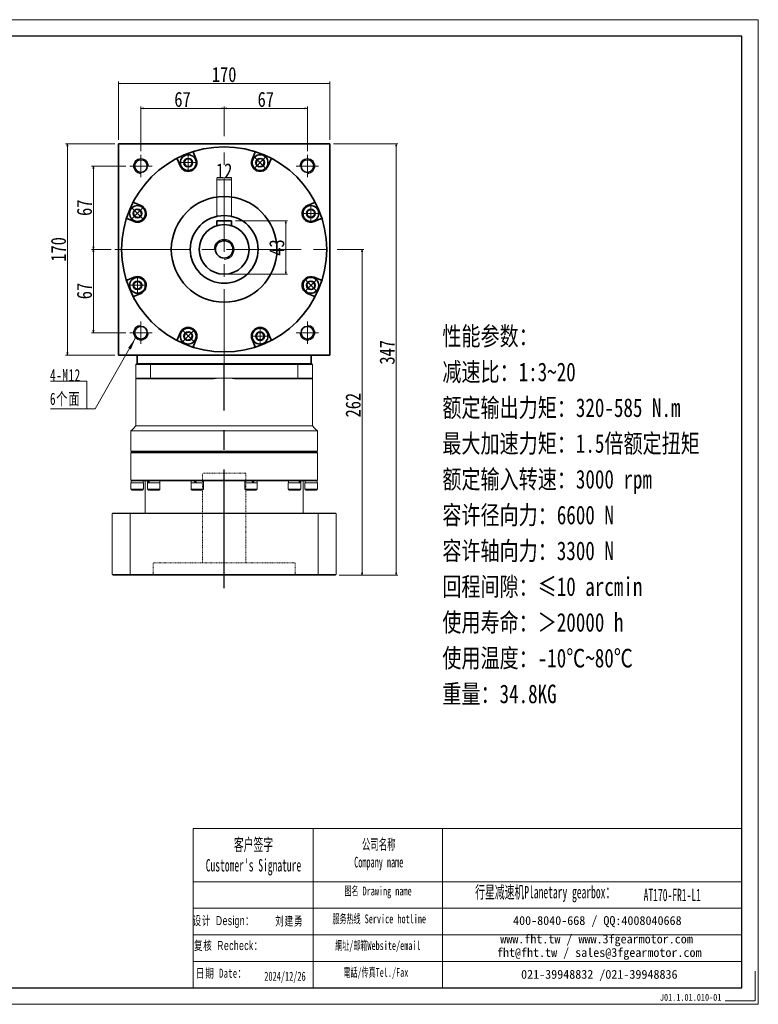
# Model space of a CAD drawing. Header units: millimetres. Extents: x 5240 to 6366, y 161 to 953.
# Tile 3 of 3: x 5772 to 6366, y 161 to 953. Entities that reach past the tile are written whole.
import ezdxf

# ---------------------------------------------------------------- set-up
doc = ezdxf.new("R2010")
doc.units = ezdxf.units.MM
doc.header["$LTSCALE"] = 5
doc.set_wipeout_variables(frame=1)
doc.header["$PDSIZE"] = -1
for name, pattern in [('CENTER2', [28.575, 19.05, -3.175, 3.175, -3.175]), ('DASHED', [0.2, 0.1, -0.1]), ('点画线', [18, 12, -2, 2, -2])]:
    doc.linetypes.add(name, pattern=pattern)
doc.layers.get('0').update_dxf_attribs({"lineweight": 18})
doc.layers.add('3中心线层', color=1, linetype='CENTER2')
doc.layers.add('6文字层', color=3, linetype='Continuous')
for name, color, linetype, lineweight in [('4虚线层', 6, 'DASHED', 18), ('7标注层', 4, 'Continuous', 18), ('EB0', 7, 'Continuous', 35), ('SLD-0', 7, 'Continuous', 18), ('中心线层', 1, '点画线', 18), ('图框_外框线', 7, 'Continuous', 18), ('尺寸线层', 3, 'Continuous', 18), ('粗实线层', 7, 'Continuous', 35)]:
    doc.layers.add(name, color=color, linetype=linetype, lineweight=lineweight)
doc.styles.add('SLDTEXTSTYLE4', font='SimSun.ttf', dxfattribs={"width": 0.566667})
doc.styles.get("Standard").update_dxf_attribs({"font": 'SimSun.ttf'})
doc.styles.add('宋体', font='SimSun.ttf', dxfattribs={"width": 0.8})
doc.styles.add('标准', font='SimSun.ttf', dxfattribs={"width": 0.667})
doc.styles.add('样式 1', font='SimSun.ttf', dxfattribs={"width": 0.8})
doc.dimstyles.new('A水平标注$0', dxfattribs={"dimtxt": 3.5, "dimasz": 2, "dimexe": 1.5, "dimexo": 3, "dimgap": 1.1, "dimtad": 1, "dimtoh": 1, "dimdec": 4, "dimdsep": 46, "dimtxsty": '宋体', "dimblk": 'OPEN', "dimcen": 3, "dimclrd": 3, "dimclre": 3, "dimclrt": 6, "dimadec": 0, "dimazin": 0, "dimtm": 1e-09, "dimtfac": 1, "dimtdec": 4, "dimtix": 1, "dimtmove": 0, "dimatfit": 3, "dimldrblk": 'OPEN', "dimfxl": 0, "dimlwd": 13, "dimlwe": 13, "dimarcsym": 0})

# ---------------------------------------------------------------- blocks, each defined once
blk = doc.blocks.new('_Open')
at = {"color": 0, "linetype": 'ByBlock', "lineweight": -2}
for p, q in [((-1, 0.17), (0, 0)), ((-1, -0.17), (0, 0)), ((0, 0), (-1, 0))]:
    blk.add_line(p, q, dxfattribs=at)
blk = doc.blocks.new('*X23')
at = {"layer": 'Defpoints', "color": 0, "transparency": 16777216}
for p in [(6021.08, 901.98), (5851.08, 853.55), (6021.08, 853.55)]:
    blk.add_point(p, dxfattribs=at)
at = {"layer": '尺寸线层', "color": 3, "lineweight": 13, "transparency": 16777216}
for p, q in [((5851.08, 856.55), (5851.08, 903.48)), ((6021.08, 856.55), (6021.08, 903.48)), ((5853.08, 901.98), (6019.08, 901.98))]:
    blk.add_line(p, q, dxfattribs=at)
at = {"layer": '尺寸线层', "color": 3, "lineweight": 13, "transparency": 16777216, "xscale": 2, "yscale": 2, "zscale": 2, "rotation": 180}
blk.add_blockref('_Open', (5851.08, 901.98), dxfattribs=at)
at = {"layer": '尺寸线层', "color": 3, "lineweight": 13, "transparency": 16777216, "xscale": 2, "yscale": 2, "zscale": 2}
blk.add_blockref('_Open', (6021.08, 901.98), dxfattribs=at)
at = {"layer": '尺寸线层', "color": 6, "transparency": 16777216, "insert": (5936.08, 909.13), "char_height": 12.1, "attachment_point": 5, "style": '宋体'}
blk.add_mtext('170', dxfattribs=at)
blk = doc.blocks.new('*X24')
at = {"layer": 'Defpoints', "color": 0, "transparency": 16777216}
for p in [(5936.08, 881.99), (5936.08, 856.55), (5869.08, 844.55)]:
    blk.add_point(p, dxfattribs=at)
at = {"layer": '尺寸线层', "color": 3, "lineweight": 13, "transparency": 16777216}
for p, q in [((5869.08, 847.55), (5869.08, 883.49)), ((5871.08, 881.99), (5934.08, 881.99)), ((5936.08, 859.55), (5936.08, 883.49))]:
    blk.add_line(p, q, dxfattribs=at)
at = {"layer": '尺寸线层', "color": 3, "lineweight": 13, "transparency": 16777216, "xscale": 2, "yscale": 2, "zscale": 2, "rotation": 180}
blk.add_blockref('_Open', (5869.08, 881.99), dxfattribs=at)
at = {"layer": '尺寸线层', "color": 3, "lineweight": 13, "transparency": 16777216, "xscale": 2, "yscale": 2, "zscale": 2}
blk.add_blockref('_Open', (5936.08, 881.99), dxfattribs=at)
at = {"layer": '尺寸线层', "color": 6, "transparency": 16777216, "insert": (5902.58, 889.14), "char_height": 12.1, "attachment_point": 5, "style": '宋体'}
blk.add_mtext('67', dxfattribs=at)
blk = doc.blocks.new('*X25')
at = {"layer": 'Defpoints', "color": 0, "transparency": 16777216}
for p in [(6003.08, 881.99), (5936.08, 856.55), (6003.08, 844.55)]:
    blk.add_point(p, dxfattribs=at)
at = {"layer": '尺寸线层', "color": 3, "lineweight": 13, "transparency": 16777216}
for p, q in [((5936.08, 859.55), (5936.08, 883.49)), ((5938.08, 881.99), (6001.08, 881.99)), ((6003.08, 847.55), (6003.08, 883.49))]:
    blk.add_line(p, q, dxfattribs=at)
at = {"layer": '尺寸线层', "color": 3, "lineweight": 13, "transparency": 16777216, "xscale": 2, "yscale": 2, "zscale": 2, "rotation": 180}
blk.add_blockref('_Open', (5936.08, 881.99), dxfattribs=at)
at = {"layer": '尺寸线层', "color": 3, "lineweight": 13, "transparency": 16777216, "xscale": 2, "yscale": 2, "zscale": 2}
blk.add_blockref('_Open', (6003.08, 881.99), dxfattribs=at)
at = {"layer": '尺寸线层', "color": 6, "transparency": 16777216, "insert": (5969.58, 889.14), "char_height": 12.1, "attachment_point": 5, "style": '宋体'}
blk.add_mtext('67', dxfattribs=at)
blk = doc.blocks.new('*X26')
at = {"layer": 'Defpoints', "color": 0, "transparency": 16777216}
for p in [(5860.08, 835.55), (5830.84, 768.55), (5848.08, 768.55)]:
    blk.add_point(p, dxfattribs=at)
at = {"layer": '尺寸线层', "color": 3, "lineweight": 13, "transparency": 16777216}
for p, q in [((5857.08, 835.55), (5829.34, 835.55)), ((5830.84, 833.55), (5830.84, 770.55)), ((5845.08, 768.55), (5829.34, 768.55))]:
    blk.add_line(p, q, dxfattribs=at)
at = {"layer": '尺寸线层', "color": 3, "lineweight": 13, "transparency": 16777216, "xscale": 2, "yscale": 2, "zscale": 2}
for p, rotation in [((5830.84, 835.55), 90), ((5830.84, 768.55), 270)]:
    blk.add_blockref('_Open', p, dxfattribs=dict(at, rotation=rotation))
at = {"layer": '尺寸线层', "color": 6, "transparency": 16777216, "insert": (5823.69, 802.05), "char_height": 12.1, "attachment_point": 5, "rotation": 90, "style": '宋体'}
blk.add_mtext('67', dxfattribs=at)
blk = doc.blocks.new('*X27')
at = {"layer": 'Defpoints', "color": 0, "transparency": 16777216}
for p in [(5848.08, 768.55), (5830.84, 701.55), (5860.08, 701.55)]:
    blk.add_point(p, dxfattribs=at)
at = {"layer": '尺寸线层', "color": 3, "lineweight": 13, "transparency": 16777216}
for p, q in [((5845.08, 768.55), (5829.34, 768.55)), ((5830.84, 766.55), (5830.84, 703.55)), ((5857.08, 701.55), (5829.34, 701.55))]:
    blk.add_line(p, q, dxfattribs=at)
at = {"layer": '尺寸线层', "color": 3, "lineweight": 13, "transparency": 16777216, "xscale": 2, "yscale": 2, "zscale": 2}
for p, rotation in [((5830.84, 768.55), 90), ((5830.84, 701.55), 270)]:
    blk.add_blockref('_Open', p, dxfattribs=dict(at, rotation=rotation))
at = {"layer": '尺寸线层', "color": 6, "transparency": 16777216, "insert": (5823.69, 735.05), "char_height": 12.1, "attachment_point": 5, "rotation": 90, "style": '宋体'}
blk.add_mtext('67', dxfattribs=at)
blk = doc.blocks.new('*X28')
at = {"layer": 'Defpoints', "color": 0, "transparency": 16777216}
for p in [(5851.08, 853.55), (5809.97, 683.55), (5851.08, 683.55)]:
    blk.add_point(p, dxfattribs=at)
at = {"layer": '尺寸线层', "color": 3, "lineweight": 13, "transparency": 16777216}
for p, q in [((5848.08, 853.55), (5808.47, 853.55)), ((5809.97, 851.55), (5809.97, 685.55)), ((5848.08, 683.55), (5808.47, 683.55))]:
    blk.add_line(p, q, dxfattribs=at)
at = {"layer": '尺寸线层', "color": 3, "lineweight": 13, "transparency": 16777216, "xscale": 2, "yscale": 2, "zscale": 2}
for p, rotation in [((5809.97, 853.55), 90), ((5809.97, 683.55), 270)]:
    blk.add_blockref('_Open', p, dxfattribs=dict(at, rotation=rotation))
at = {"layer": '尺寸线层', "color": 6, "transparency": 16777216, "insert": (5802.82, 768.55), "char_height": 12.1, "attachment_point": 5, "rotation": 90, "style": '宋体'}
blk.add_mtext('170', dxfattribs=at)
blk = doc.blocks.new('*X29')
at = {"layer": 'Defpoints', "color": 0, "transparency": 16777216}
for p in [(5942.08, 791.55), (5936.08, 748.55), (5985.64, 748.55)]:
    blk.add_point(p, dxfattribs=at)
at = {"layer": '尺寸线层', "color": 3, "lineweight": 13, "transparency": 16777216}
for p, q in [((5945.08, 791.55), (5987.14, 791.55)), ((5985.64, 789.55), (5985.64, 750.55)), ((5939.08, 748.55), (5987.14, 748.55))]:
    blk.add_line(p, q, dxfattribs=at)
at = {"layer": '尺寸线层', "color": 3, "lineweight": 13, "transparency": 16777216, "xscale": 2, "yscale": 2, "zscale": 2}
for p, rotation in [((5985.64, 791.55), 90), ((5985.64, 748.55), 270)]:
    blk.add_blockref('_Open', p, dxfattribs=dict(at, rotation=rotation))
at = {"layer": '尺寸线层', "color": 6, "transparency": 16777216, "insert": (5978.49, 770.05), "char_height": 12.1, "attachment_point": 5, "rotation": 90, "style": '宋体'}
blk.add_mtext('43', dxfattribs=at)
blk = doc.blocks.new('*X30')
at = {"layer": 'Defpoints', "color": 0, "transparency": 16777216}
for p in [(5930.08, 824.54), (5930.08, 791.55), (5942.08, 791.55)]:
    blk.add_point(p, dxfattribs=at)
at = {"layer": '尺寸线层', "color": 3, "lineweight": 13, "transparency": 16777216}
for p, q in [((5930.08, 794.55), (5930.08, 826.04)), ((5940.08, 824.54), (5932.08, 824.54)), ((5942.08, 794.55), (5942.08, 826.04))]:
    blk.add_line(p, q, dxfattribs=at)
at = {"layer": '尺寸线层', "color": 3, "lineweight": 13, "transparency": 16777216, "xscale": 2, "yscale": 2, "zscale": 2, "rotation": 180}
blk.add_blockref('_Open', (5930.08, 824.54), dxfattribs=at)
at = {"layer": '尺寸线层', "color": 3, "lineweight": 13, "transparency": 16777216, "xscale": 2, "yscale": 2, "zscale": 2}
blk.add_blockref('_Open', (5942.08, 824.54), dxfattribs=at)
at = {"layer": '尺寸线层', "color": 6, "transparency": 16777216, "insert": (5936.08, 831.69), "char_height": 12.1, "attachment_point": 5, "style": '宋体'}
blk.add_mtext('12', dxfattribs=at)
blk = doc.blocks.new('*X31')
at = {"layer": '中心线层', "linetype": '点画线', "lineweight": 18}
for p, q in [((-7.37, 0), (7.37, 0)), ((0, -7.37), (0, 7.37))]:
    blk.add_line(p, q, dxfattribs=at)
at = {"layer": '粗实线层'}
for p, q in [((-3.46, 0), (-1.73, 3)), ((-3.46, 0), (-1.73, -3)), ((-1.73, 3), (1.73, 3)), ((3.46, 0), (1.73, 3)), ((3.46, 0), (1.73, 3)), ((3.46, 0), (1.73, -3)), ((-1.73, -3), (1.73, -3))]:
    blk.add_line(p, q, dxfattribs=at)
blk.add_circle((0, 0), 3.46, dxfattribs=at)
for start, end in [(0, 180), (180, 360)]:
    blk.add_arc((0, 0), 6.37, start, end, dxfattribs=at)
blk = doc.blocks.new('*X32')
at = {"layer": '尺寸线层', "linetype": 'Continuous'}
blk.add_hatch(color=0, dxfattribs=at).paths.add_polyline_path([(39.19, 56.94), (35.35, 47.73), (33.2, 48.96)], flags=0)
at = {"layer": '尺寸线层', "color": 0, "linetype": 'Continuous'}
blk.add_line((39.19, 56.94), (6.6, 0), dxfattribs=at)
at = {"layer": '尺寸线层', "color": 0}
for p, q in [((0, 22.12), (-29.39, 22.12)), ((0, 0), (0, 22.12)), ((0, 0), (-29.39, 0)), ((6.6, 0), (0, 0))]:
    blk.add_line(p, q, dxfattribs=at)
at = {"layer": '尺寸线层', "color": 0, "insert": (-4.95, 1.98), "char_height": 9.9, "width": 48.8791, "attachment_point": 9, "line_spacing_factor": 1.15057, "style": '标准'}
blk.add_mtext('\\T1.1;4-M12\\P6个面', dxfattribs=at)
blk = doc.blocks.new('*X33')
at = {"layer": 'Defpoints', "color": 0, "transparency": 16777216}
for p in [(6021.08, 853.55), (6074.42, 853.55), (6025.58, 506.55)]:
    blk.add_point(p, dxfattribs=at)
at = {"layer": '尺寸线层', "color": 3, "lineweight": 13, "transparency": 16777216}
for p, q in [((6024.08, 853.55), (6075.92, 853.55)), ((6074.42, 508.55), (6074.42, 851.55)), ((6028.58, 506.55), (6075.92, 506.55))]:
    blk.add_line(p, q, dxfattribs=at)
at = {"layer": '尺寸线层', "color": 3, "lineweight": 13, "transparency": 16777216, "xscale": 2, "yscale": 2, "zscale": 2}
for p, rotation in [((6074.42, 853.55), 90), ((6074.42, 506.55), 270)]:
    blk.add_blockref('_Open', p, dxfattribs=dict(at, rotation=rotation))
at = {"layer": '尺寸线层', "color": 6, "transparency": 16777216, "insert": (6067.27, 685.8), "char_height": 12.1, "attachment_point": 5, "rotation": 90, "style": '宋体'}
blk.add_mtext('347', dxfattribs=at)
blk = doc.blocks.new('*X34')
at = {"layer": 'Defpoints', "color": 0, "transparency": 16777216}
for p in [(6024.08, 768.55), (6025.58, 506.55), (6047.05, 506.55)]:
    blk.add_point(p, dxfattribs=at)
at = {"layer": '尺寸线层', "color": 3, "lineweight": 13, "transparency": 16777216}
for p, q in [((6027.08, 768.55), (6048.55, 768.55)), ((6047.05, 766.55), (6047.05, 508.55)), ((6028.58, 506.55), (6048.55, 506.55))]:
    blk.add_line(p, q, dxfattribs=at)
at = {"layer": '尺寸线层', "color": 3, "lineweight": 13, "transparency": 16777216, "xscale": 2, "yscale": 2, "zscale": 2}
for p, rotation in [((6047.05, 768.55), 90), ((6047.05, 506.55), 270)]:
    blk.add_blockref('_Open', p, dxfattribs=dict(at, rotation=rotation))
at = {"layer": '尺寸线层', "color": 6, "transparency": 16777216, "insert": (6039.9, 643.3), "char_height": 12.1, "attachment_point": 5, "rotation": 90, "style": '宋体'}
blk.add_mtext('262', dxfattribs=at)

msp = doc.modelspace()

# ---------------------------------------------------------------- linework, layer by layer
at = {"color": 7, "linetype": 'Continuous', "lineweight": 15}
for p, q in [((5876.79158, 676.05459), (5865.08112, 676.05459)), ((5865.08112, 665.0546), (5865.08112, 676.05459)), ((5865.58112, 676.5546), (5876.97317, 676.5546)), ((5876.79158, 676.05459), (5876.79158, 665.0546)), ((5995.37067, 676.05459), (5876.79158, 676.05459)), ((5876.97317, 676.5546), (5995.18907, 676.5546)), ((5995.18907, 676.5546), (6006.58112, 676.5546)), ((6007.08112, 676.05459), (5995.37067, 676.05459)), ((5995.37067, 665.0546), (5995.37067, 676.05459)), ((6007.08112, 676.05459), (6007.08112, 665.0546)), ((5865.08112, 665.0546), (5876.79158, 665.0546)), ((5876.97317, 664.55459), (5865.58112, 664.55459)), ((5876.79158, 665.0546), (5936.08112, 665.0546)), ((5927.66982, 664.55459), (5876.97317, 664.55459)), ((5936.08112, 665.0546), (5995.37067, 665.0546)), ((5995.18907, 664.55459), (5944.49242, 664.55459)), ((6006.58112, 664.55459), (5995.18907, 664.55459)), ((5995.37067, 665.0546), (6007.08112, 665.0546)), ((5865.08112, 626.55459), (5936.08112, 626.55459)), ((5936.08112, 626.55459), (6007.08112, 626.55459)), ((5861.08112, 622.5546), (5936.08112, 622.5546)), ((5936.08112, 622.5546), (6011.08113, 622.5546)), ((5861.08112, 606.35461), (5936.08112, 606.35461)), ((6011.08113, 605.0546), (5861.08112, 605.0546)), ((5861.58112, 605.55459), (6010.58112, 605.55459)), ((5936.08112, 606.35461), (6011.08113, 606.35461)), ((5861.08112, 583.05458), (5936.08112, 583.05458)), ((5861.08112, 580.95459), (5871.08112, 580.95459)), ((5861.58112, 582.55459), (5861.14112, 582.55459)), ((5861.22826, 582.55459), (5861.58112, 582.55459)), ((5874.59765, 582.55459), (5861.61079, 582.55459)), ((5874.44993, 580.95459), (5884.44993, 580.95459)), ((5874.98091, 582.55459), (5874.59765, 582.55459)), ((5874.98091, 582.55459), (5875.27102, 582.55459)), ((5875.45339, 582.55459), (5875.27102, 582.55459)), ((5877.06907, 582.55459), (5875.45339, 582.55459)), ((5911.10993, 582.55459), (5877.06907, 582.55459)), ((5909.44993, 580.95459), (5919.44993, 580.95459)), ((5912.07177, 582.55459), (5911.0691, 582.55459)), ((5912.07177, 582.55459), (5912.18258, 582.55459)), ((5912.92339, 582.55459), (5912.18258, 582.55459)), ((5915.06795, 582.55459), (5912.92339, 582.55459)), ((5936.08112, 582.55459), (5915.06795, 582.55459)), ((5936.08112, 583.05458), (6011.08113, 583.05458)), ((5957.0943, 582.55459), (5936.08112, 582.55459)), ((5952.71231, 580.95459), (5952.95703, 580.95459)), ((5952.95703, 580.95459), (5962.71231, 580.95459)), ((5958.33338, 582.55459), (5957.0943, 582.55459)), ((5959.10289, 582.55459), (5958.33338, 582.55459)), ((5959.23886, 582.55459), (5959.10289, 582.55459)), ((5961.09314, 582.55459), (5959.23886, 582.55459)), ((5995.09317, 582.55459), (5961.09314, 582.55459)), ((5987.71231, 580.95459), (5989.77338, 580.95459)), ((5989.77338, 580.95459), (5997.71231, 580.95459)), ((5996.09538, 582.55459), (5995.09317, 582.55459)), ((5996.35289, 582.55459), (5996.09538, 582.55459)), ((5996.70885, 582.55459), (5996.35289, 582.55459)), ((5997.5646, 582.55459), (5996.70885, 582.55459)), ((6010.55146, 582.55459), (5997.5646, 582.55459)), ((6001.08112, 580.95459), (6006.08112, 580.95459)), ((6006.08112, 580.95459), (6011.08113, 580.95459)), ((6010.93398, 582.55459), (6010.58112, 582.55459)), ((6011.02113, 582.55459), (6010.58112, 582.55459)), ((5861.08112, 575.70459), (5871.08112, 575.70459)), ((5870.33112, 574.95458), (5861.83112, 574.95458)), ((5874.44993, 575.70459), (5884.44993, 575.70459)), ((5883.69993, 574.95458), (5875.19993, 574.95458)), ((5909.44993, 575.70459), (5919.44993, 575.70459)), ((5918.69993, 574.95458), (5910.19993, 574.95458)), ((5952.71231, 575.70459), (5952.95703, 575.70459)), ((5952.95703, 575.70459), (5962.71231, 575.70459)), ((5953.67032, 574.95458), (5953.46231, 574.95458)), ((5961.96231, 574.95458), (5953.67032, 574.95458)), ((5987.71231, 575.70459), (5989.77338, 575.70459)), ((5990.21422, 574.95458), (5988.46231, 574.95458)), ((5989.77338, 575.70459), (5997.71231, 575.70459)), ((5996.96231, 574.95458), (5990.21422, 574.95458)), ((6001.08112, 575.70459), (6006.08112, 575.70459)), ((6006.08112, 574.95458), (6001.83113, 574.95458)), ((6006.08112, 575.70459), (6011.08113, 575.70459)), ((6010.33112, 574.95458), (6006.08112, 574.95458)), ((5860.5414, 556.0546), (5846.08112, 556.0546)), ((5846.08112, 556.0546), (5846.08112, 507.0546)), ((5846.58112, 556.5546), (5860.72364, 556.5546)), ((6011.62085, 556.0546), (5860.5414, 556.0546)), ((5860.5414, 507.0546), (5860.5414, 556.0546)), ((5860.72364, 556.5546), (6011.4386, 556.5546)), ((6011.4386, 556.5546), (6025.58112, 556.5546)), ((6026.08113, 556.0546), (6011.62085, 556.0546)), ((6011.62085, 556.0546), (6011.62085, 507.0546)), ((6026.08113, 507.0546), (6026.08113, 556.0546)), ((5846.08112, 507.0546), (5860.5414, 507.0546)), ((5860.5414, 507.0546), (6011.62085, 507.0546)), ((6011.62085, 507.0546), (6026.08113, 507.0546)), ((5860.72364, 506.55461), (5846.58112, 506.55461)), ((6011.4386, 506.55461), (5860.72364, 506.55461)), ((6025.58112, 506.55461), (6011.4386, 506.55461))]:
    msp.add_line(p, q, dxfattribs=at)
msp.add_line((6007.78263, 302.76143), (6007.78263, 174.76688))
for centre, radius, start, end in [((5936.08112, 594.05459), 71, 90, 96.80375483), ((5936.08112, 594.05459), 71, 83.19624517, 90), ((5861.83112, 575.70459), 0.75, 180, 270), ((5870.33112, 575.70459), 0.75, 270, 0), ((5875.19993, 575.70459), 0.75, 180, 270), ((5883.69993, 575.70459), 0.75, 270, 0), ((5910.19993, 575.70459), 0.75, 180, 270), ((5918.69993, 575.70459), 0.75, 270, 0), ((5953.46231, 575.70459), 0.75, 180, 270), ((5961.96231, 575.70459), 0.75, 270, 0), ((5988.46231, 575.70459), 0.75, 180, 270), ((5996.96231, 575.70459), 0.75, 270, 0), ((6001.83112, 575.70459), 0.75, 180, 270), ((6010.33112, 575.70459), 0.75, 270, 0)]:
    msp.add_arc(centre, radius, start, end, dxfattribs=at)
at = {"color": 7, "linetype": 'Continuous', "lineweight": 15, "extrusion": (0, 0, -1)}
for centre, major_axis, ratio, start_param, end_param in [((5866.08112, 582.55459), (0, -8.55633), 0.577350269, 1.382692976, 1.570796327), ((5866.08112, 580.95459), (0, -8.55633), 0.577350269, 1.570796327, 1.66443111), ((5879.44993, 580.95459), (3.53747, -8.43319), 0.408881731, 1.740657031, 1.928760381), ((5879.44993, 582.55459), (3.53747, -8.43319), 0.408881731, 1.55255368, 1.740657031), ((5914.44993, 580.95459), (4.80121, -8.53127), 0.13629391, 1.647349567, 1.835452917), ((5914.44993, 580.95459), (3.24616, -5.76811), 0.13629391, 1.647349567, 1.927577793), ((5914.44993, 582.55459), (4.80121, -8.53127), 0.13629391, 1.459246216, 1.647349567), ((5957.71231, 580.95459), (4.80121, -8.53127), 0.13629391, 4.60083887, 4.78894222), ((5957.71231, 582.55459), (3.24616, -5.76811), 0.13629391, 4.78894222, 5.069170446), ((5957.71231, 582.55459), (4.80121, -8.53127), 0.13629391, 4.78894222, 4.977045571), ((5992.71231, 580.95459), (3.53747, -8.43319), 0.408881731, 4.694146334, 4.882249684), ((5992.71231, 582.55459), (3.53747, -8.43319), 0.408881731, 4.882249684, 5.070353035), ((6006.08112, 580.95459), (0, -8.55633), 0.577350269, 4.52428563, 4.71238898), ((6006.08112, 582.55459), (0, -8.55633), 0.577350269, 4.71238898, 4.806023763)]:
    msp.add_ellipse(centre, major_axis=major_axis, ratio=ratio, start_param=start_param, end_param=end_param, dxfattribs=at)
at = {"color": 7, "linetype": 'Continuous', "lineweight": 15}
for points in [[(5865.58112, 676.5546), (5865.08112, 676.05459)], [(5876.79158, 676.05459), (5876.97317, 676.5546)], [(5995.37067, 676.05459), (5995.18907, 676.5546)], [(6007.08112, 676.05459), (6006.58112, 676.5546)], [(5865.08112, 665.0546), (5865.08112, 626.55459)], [(5865.08112, 665.0546), (5865.58112, 664.55459)], [(5876.79158, 665.0546), (5876.97317, 664.55459)], [(5995.37067, 665.0546), (5995.18907, 664.55459)], [(6007.08112, 665.0546), (6006.58112, 664.55459)], [(6007.08112, 626.55459), (6007.08112, 665.0546)], [(5865.08112, 626.55459), (5861.08112, 622.5546)], [(6011.08113, 622.5546), (6007.08112, 626.55459)], [(5861.08112, 622.5546), (5861.08112, 606.35461)], [(6011.08113, 606.35461), (6011.08113, 622.5546)], [(5861.08112, 606.35461), (5861.88113, 605.55459)], [(5861.58112, 605.55459), (5861.08112, 605.0546)], [(5861.08112, 605.0546), (5861.08112, 583.05458)], [(6010.28112, 605.55459), (6011.08113, 606.35461)], [(6011.08113, 605.0546), (6010.58112, 605.55459)], [(6011.08113, 583.05458), (6011.08113, 605.0546)], [(5861.08112, 583.05458), (5861.58112, 582.55459)], [(5861.08112, 580.95459), (5861.08112, 575.70459)], [(5871.02113, 580.95459), (5871.02113, 582.55459)], [(5871.08112, 575.70459), (5871.08112, 580.95459)], [(5872.58112, 582.55459), (5872.58112, 556.5546)], [(5874.44993, 580.95459), (5874.44993, 575.70459)], [(5874.50993, 582.55459), (5874.50993, 580.95459)], [(5884.38993, 580.95459), (5884.38993, 582.55459)], [(5884.44993, 575.70459), (5884.44993, 580.95459)], [(5909.44993, 580.95459), (5909.44993, 575.70459)], [(5909.50993, 582.55459), (5909.50993, 580.95459)], [(5919.38993, 580.95459), (5919.38993, 582.55459)], [(5919.44993, 575.70459), (5919.44993, 580.95459)], [(5952.71231, 580.95459), (5952.71231, 575.70459)], [(5952.77231, 582.55459), (5952.77231, 580.95459)], [(5962.65231, 580.95459), (5962.65231, 582.55459)], [(5962.71231, 575.70459), (5962.71231, 580.95459)], [(5987.71231, 580.95459), (5987.71231, 575.70459)], [(5987.77231, 582.55459), (5987.77231, 580.95459)], [(5997.65231, 580.95459), (5997.65231, 582.55459)], [(5997.71231, 575.70459), (5997.71231, 580.95459)], [(5999.58112, 556.5546), (5999.58112, 582.55459)], [(6001.08112, 580.95459), (6001.08112, 575.70459)], [(6001.14112, 582.55459), (6001.14112, 580.95459)], [(6010.58112, 582.55459), (6011.08113, 583.05458)], [(6011.08113, 575.70459), (6011.08113, 580.95459)], [(5846.08112, 556.0546), (5846.58112, 556.5546)], [(5860.72364, 556.5546), (5860.5414, 556.0546)], [(6011.4386, 556.5546), (6011.62085, 556.0546)], [(6025.58112, 556.5546), (6026.08113, 556.0546)], [(5846.08112, 507.0546), (5846.58112, 506.55461)], [(5860.72364, 506.55461), (5860.5414, 507.0546)], [(6011.4386, 506.55461), (6011.62085, 507.0546)], [(6025.58112, 506.55461), (6026.08113, 507.0546)]]:
    msp.add_open_spline(points, degree=1, dxfattribs=at)
at = {"layer": '3中心线层'}
msp.add_line((5936.08112, 496.20897), (5936.08112, 676.5546), dxfattribs=at)
at = {"layer": '4虚线层'}
for p, q in [((5953.58112, 588.55461), (5918.58112, 588.55461)), ((5918.58112, 516.55461), (5918.58112, 588.55461)), ((5953.58112, 516.55461), (5953.58112, 588.55461)), ((5993.23112, 516.55461), (5878.93112, 516.55461)), ((5878.93112, 506.55461), (5878.93112, 516.55461)), ((5993.23112, 506.55461), (5993.23112, 516.55461))]:
    msp.add_line(p, q, dxfattribs=at)
at = {"layer": '7标注层', "color": 0}
msp.add_line((5911.23073, 302.76143), (5911.23073, 174.78877), dxfattribs=at)
at = {"layer": 'EB0', "linetype": 'Continuous', "lineweight": 35}
for p, q in [((5866.08112, 676.5546), (6006.08112, 676.5546)), ((5866.08134, 676.5546), (6006.08134, 676.5546)), ((5866.08134, 676.5546), (6006.08134, 676.5546))]:
    msp.add_line(p, q, dxfattribs=at)
at = {"layer": '中心线层'}
for p, q in [((5936.08134, 676.5546), (5936.08134, 856.5546)), ((5869.08134, 826.5546), (5869.08134, 844.5546)), ((6003.08134, 844.5546), (6003.08134, 826.5546)), ((5860.08134, 835.5546), (5878.08134, 835.5546)), ((5994.08134, 835.5546), (6012.08134, 835.5546)), ((5848.08134, 768.5546), (6024.08134, 768.5546)), ((5869.08134, 692.5546), (5869.08134, 710.5546)), ((6003.08134, 710.5546), (6003.08134, 692.5546)), ((5878.08134, 701.5546), (5860.08134, 701.5546)), ((6012.08134, 701.5546), (5994.08134, 701.5546))]:
    msp.add_line(p, q, dxfattribs=at)
at = {"layer": '图框_外框线'}
for p, q in [((5911.23073, 302.76143), (6007.78263, 302.76143)), ((6007.78263, 302.76143), (6007.78263, 174.78877)), ((6007.78263, 302.76143), (6352.50063, 302.76143)), ((6111.81079, 302.76143), (6111.81079, 174.78877)), ((5911.23073, 260.05685), (6007.78263, 260.05685)), ((6007.78263, 260.05685), (6352.50063, 260.05685)), ((5911.23073, 238.70456), (6352.50063, 238.70456)), ((5911.23073, 217.35227), (6352.50063, 217.35227)), ((5911.23073, 195.99999), (6352.50063, 195.99999))]:
    msp.add_line(p, q, dxfattribs=at)
at = {"layer": '图框_外框线', "color": 3}
msp.add_lwpolyline([(5246.0744, 161.45833), (6365.83106, 161.45833), (6365.83106, 953.28626), (5246.0744, 953.28626)], close=True, dxfattribs=at)
at = {"layer": '图框_外框线', "color": 3, "lineweight": 25}
msp.add_lwpolyline([(5312.72658, 174.78877), (6352.50063, 174.78877), (6352.50063, 939.95582), (5312.72658, 939.95582)], close=True, dxfattribs=at)
at = {"layer": '图框_外框线', "color": 3}
msp.add_lwpolyline([(6363.16498, 188.1192), (6363.16498, 164.12442), (6339.17019, 164.12442)], dxfattribs=at)
at = {"layer": '粗实线层'}
for p, q in [((5851.08134, 683.5546), (5851.08134, 853.5546)), ((5851.08134, 853.5546), (6021.08134, 853.5546)), ((6021.08134, 683.5546), (6021.08134, 853.5546)), ((5942.08134, 791.5546), (5930.08134, 791.5546)), ((5930.08134, 791.5546), (5930.08134, 787.63339)), ((5942.08134, 787.63339), (5942.08134, 791.5546)), ((5866.08134, 676.5546), (5866.08134, 683.5546)), ((6006.08134, 676.5546), (6006.08134, 683.5546))]:
    msp.add_line(p, q, dxfattribs=at)
msp.add_lwpolyline([(6021.08134, 683.5546), (5851.08134, 683.5546)], dxfattribs=at)
for centre, radius in [((5936.08134, 768.5546), 82.5), ((5869.08134, 835.5546), 5.1), ((6003.08134, 835.5546), 5.1), ((5936.08134, 768.5546), 42.5), ((5936.08134, 768.5546), 27.25), ((5936.08134, 768.5546), 20), ((5936.08134, 768.5546), 7), ((5869.08134, 701.5546), 5.1), ((6003.08134, 701.5546), 5.1)]:
    msp.add_circle(centre, radius, dxfattribs=at)
at = {"layer": '粗实线层', "lineweight": 18}
for centre, radius, start, end in [((5869.08134, 835.5546), 6, 0, 270), ((6003.08134, 835.5546), 6, 270, 180), ((5936.08134, 768.5546), 8, 270, 180), ((5869.08134, 701.5546), 6, 90, 360), ((6003.08134, 701.5546), 6, 180, 90)]:
    msp.add_arc(centre, radius, start, end, dxfattribs=at)

# ---------------------------------------------------------------- block references
at = {"layer": '尺寸线层'}
msp.add_blockref('*X32', (5825.64859, 640.3723), dxfattribs=at)

# ---------------------------------------------------------------- texts
at = {"layer": '6文字层', "insert": (6286.67062, 169.82122), "char_height": 5.5081564, "width": 39.7545889, "attachment_point": 1, "style": '样式 1'}
msp.add_mtext('J01.1.01.010-01', dxfattribs=at)
at = {"layer": 'SLD-0', "color": 1, "attachment_point": 2}
for s, insert, char_height, width, style in [("{\\fSimSun|b1|i0|c134|p2;客户签字\\PCustomer's Signature}", (5959.6731, 294.86092), 9.9644016, 123.958183, 'SLDTEXTSTYLE4'), ('{\\fSimSun|b1|i0|c134|p2;公司名称\\PCompany name}', (6060.45649, 294.33196), 8.5409156, 110.5781903, 'SLDTEXTSTYLE4'), ('{\\fSimSun|b1|i0|c134|p2;图名 Drawing name}', (6059.87268, 256.12086), 7.1174297, 91.0225618, 'SLDTEXTSTYLE4'), ('{\\fSimSun|b1|i0|c134|p2;  \\H1.1667x;行星减速机Planetary gearbox\\fSimSun|b0|i0|c134|p2;：}', (6191.08696, 256.66988), 8.5409156, 134.328447, 'SLDTEXTSTYLE4'), ('\\pt49.82201;AT170-FR1-L1', (6296.60631, 254.40223), 9.9644016, 72.5157326, 'SLDTEXTSTYLE4'), ('{\\fSimSun|b0|i0|c134|p2;\\T1.1;设计 \\fArial|b0|i0|c0|p34;Design\\fSimSun|b0|i0|c134|p2;：}', (5935.54944, 232.45272), 7.3442085, 140.0488085, '标准'), ('{\\fSimSun|b0|i0|c134|p2;\\T1.1;刘建勇}', (5988.46125, 232.14436), 7.3442085, 29.3508638, '标准'), ('{\\fSimSun|b1|i0|c134|p2;服务热线 Service hotline}', (6060.88198, 233.74025), 7.1174297, 101.4078781, 'SLDTEXTSTYLE4'), ('{\\fSimSun|b0|i0|c134|p2;\\T1.1;复核 \\fArial|b0|i0|c0|p34;Recheck\\fSimSun|b0|i0|c134|p2;：}', (5939.56325, 212.41856), 7.3442085, 109.1405753, '标准'), ('{\\fSimSun|b1|i0|c134|p2;網址/邮箱Website/email}', (6059.77373, 212.29655), 7.1174297, 105.5560562, 'SLDTEXTSTYLE4'), ('{\\T1.1;日期 Date：}', (5933.82934, 190.13953), 7.3442085, 113.8348204, '标准'), ('{\\fSimSun|b1|i0|c134|p2;電話/传真Tel./Fax}', (6058.17911, 190.68566), 7.1174297, 106.8255862, 'SLDTEXTSTYLE4'), ('2024/12/26', (5985.02107, 187.70274), 7.344208, 29.3508638, '标准')]:
    msp.add_mtext(s, dxfattribs=dict(at, insert=insert, char_height=char_height, width=width, style=style))
at = {"layer": 'SLD-0', "color": 1, "char_height": 7.1174297, "attachment_point": 2}
for s, insert, width in [('{\\fSimSun|b1|i0|c134|p2;400-8040-668 / QQ:4008040668}', (6236.32932, 232.38027), 207.2268785), ('{\\fSimSun|b1|i0|c134|p2;www.fht.tw / www.3fgearmotor.com }', (6235.67305, 217.55562), 207.4601587), ('\\pt85.40916;{\\fSimSun|b1|i0|c134|p2;fht@fht.tw / sales@3fgearmotor.com }', (6237.84216, 206.71766), 207.4601587), ('{\\fSimSun|b1|i0|c134|p2;021-39948832 /021-39948836 }', (6237.91658, 189.12948), 158.4115249)]:
    msp.add_mtext(s, dxfattribs=dict(at, insert=insert, width=width))
at = {"layer": '尺寸线层', "insert": (6111.62495, 706.31994), "char_height": 15, "width": 267.9393749, "attachment_point": 1, "line_spacing_factor": 1.15057, "style": '标准'}
msp.add_mtext('{\\W0.75;性能参数：\\P减速比：1:3~20\\P额定输出力矩：320-585 N.m\\P最大加速力矩：1.5倍额定扭矩\\P额定输入转速：3000 rpm\\P容许径向力：6600 N\\P容许轴向力：3300 N\\P回程间隙：≤10 arcmin\\P使用寿命：＞20000 h\\P使用温度：-10℃~80℃\\P重量：34.8KG}', dxfattribs=at)

# ---------------------------------------------------------------- dimensions: what is measured, and where the dimension line sits
at = {"layer": '尺寸线层'}
for base, p1, p2, angle, picture, middle in [((6021.08134, 901.97742), (5851.08134, 853.5546), (6021.08134, 853.5546), 0, '*X23', (5936.08134, 901.97742)), ((5936.08134, 881.98847), (5869.08134, 844.5546), (5936.08134, 856.5546), 180, '*X24', (5902.58134, 881.98847)), ((6003.08134, 881.98847), (5936.08134, 856.5546), (6003.08134, 844.5546), 180, '*X25', (5969.58134, 881.98847)), ((5809.97243, 683.5546), (5851.08134, 853.5546), (5851.08134, 683.5546), 270, '*X28', (5809.97243, 768.5546)), ((6074.42292, 853.5546), (6025.58112, 506.55461), (6021.08134, 853.5546), 90, '*X33', (6074.42292, 685.8046)), ((5830.83989, 768.5546), (5860.08134, 835.5546), (5848.08134, 768.5546), 270, '*X26', (5830.83989, 802.0546)), ((5985.63592, 748.5546), (5942.08134, 791.5546), (5936.08134, 748.5546), 270, '*X29', (5985.63592, 770.0546)), ((5830.83989, 701.5546), (5848.08134, 768.5546), (5860.08134, 701.5546), 270, '*X27', (5830.83989, 735.0546)), ((6047.04809, 506.55461), (6024.08134, 768.5546), (6025.58112, 506.55461), 90, '*X34', (6047.04809, 643.3046))]:
    dim = msp.add_linear_dim(base=base, p1=p1, p2=p2, angle=angle, dimstyle='A水平标注$0', override={"dimtxt": 12.1, "dimtfill": 0}, dxfattribs=at)
    dim.commit()
    dim.dimension.update_dxf_attribs({"geometry": picture, "text_midpoint": middle, "dimtype": 160})
dim = msp.add_linear_dim(base=(5930.08134, 824.53888), p1=(5942.08134, 791.5546), p2=(5930.08134, 791.5546), dimstyle='A水平标注$0', override={"dimtxt": 12.1, "dimtfill": 0}, dxfattribs=at)
dim.commit()
dim.dimension.update_dxf_attribs({"geometry": '*X30', "text_midpoint": (5936.08134, 824.53888), "dimtype": 160})

# ---------------------------------------------------------------- next in the draw order: wipeouts: each hides what was drawn before it
for points in [[(5913.55374, 838.30751), (5913.47307, 839.31766), (5913.47307, 839.31766), (5912.94297, 841.02818), (5911.95739, 842.52334), (5910.59434, 843.68479), (5908.96171, 844.42059), (5907.18874, 844.67251), (5907.18874, 844.67251), (5905.41577, 844.42059), (5903.78315, 843.68479), (5902.42009, 842.52334), (5901.43451, 841.02818), (5900.90441, 839.31766), (5900.90441, 839.31766), (5900.82374, 838.30751), (5900.82374, 838.30751), (5901.04062, 836.66012), (5901.67649, 835.12501), (5902.68801, 833.80677), (5904.00624, 832.79525), (5905.54136, 832.15939), (5907.18874, 831.94251), (5907.18874, 831.94251), (5909.15564, 832.25403), (5910.93, 833.15811), (5912.33814, 834.56625), (5913.24222, 836.34061)], [(5969.47468, 833.80677), (5970.13192, 834.5781), (5970.13192, 834.5781), (5970.9666, 836.16245), (5971.32693, 837.9166), (5971.18437, 839.7017), (5970.55022, 841.37643), (5969.47468, 842.80824), (5969.47468, 842.80824), (5968.04287, 843.88379), (5966.36813, 844.51794), (5964.58304, 844.66049), (5962.82889, 844.30017), (5961.24453, 843.46548), (5961.24453, 843.46548), (5960.47321, 842.80824), (5960.47321, 842.80824), (5959.46169, 841.49001), (5958.82582, 839.95489), (5958.60894, 838.30751), (5958.82582, 836.66012), (5959.46169, 835.12501), (5960.47321, 833.80677), (5960.47321, 833.80677), (5962.08429, 832.63625), (5963.97824, 832.02087), (5965.96965, 832.02087), (5967.86359, 832.63625)], [(5870.82917, 801.94794), (5870.05785, 802.60518), (5870.05785, 802.60518), (5868.47349, 803.43986), (5866.71934, 803.80019), (5864.93425, 803.65763), (5863.25951, 803.02348), (5861.8277, 801.94794), (5861.8277, 801.94794), (5860.75215, 800.51613), (5860.11801, 798.84139), (5859.97545, 797.0563), (5860.33578, 795.30215), (5861.17046, 793.71779), (5861.17046, 793.71779), (5861.8277, 792.94647), (5861.8277, 792.94647), (5863.14594, 791.93495), (5864.68105, 791.29908), (5866.32844, 791.0822), (5867.97582, 791.29908), (5869.51094, 791.93495), (5870.82917, 792.94647), (5870.82917, 792.94647), (5871.99969, 794.55755), (5872.61507, 796.4515), (5872.61507, 798.44291), (5871.99969, 800.33685)], [(6005.83425, 791.0822), (6006.8444, 791.16287), (6006.8444, 791.16287), (6008.55491, 791.69297), (6010.05008, 792.67855), (6011.21153, 794.0416), (6011.94733, 795.67423), (6012.19925, 797.4472), (6012.19925, 797.4472), (6011.94733, 799.22017), (6011.21153, 800.8528), (6010.05008, 802.21585), (6008.55491, 803.20143), (6006.8444, 803.73153), (6006.8444, 803.73153), (6005.83425, 803.8122), (6005.83425, 803.8122), (6004.18686, 803.59532), (6002.65175, 802.95945), (6001.33351, 801.94794), (6000.32199, 800.6297), (5999.68613, 799.09458), (5999.46925, 797.4472), (5999.46925, 797.4472), (5999.78077, 795.48031), (6000.68485, 793.70595), (6002.09299, 792.29781), (6003.86735, 791.39373)], [(5866.32844, 746.027), (5865.31829, 745.94633), (5865.31829, 745.94633), (5863.60777, 745.41623), (5862.11261, 744.43065), (5860.95116, 743.0676), (5860.21535, 741.43497), (5859.96344, 739.662), (5859.96344, 739.662), (5860.21535, 737.88903), (5860.95116, 736.25641), (5862.11261, 734.89335), (5863.60777, 733.90777), (5865.31829, 733.37767), (5865.31829, 733.37767), (5866.32844, 733.297), (5866.32844, 733.297), (5867.97582, 733.51388), (5869.51094, 734.14975), (5870.82917, 735.16127), (5871.84069, 736.4795), (5872.47655, 738.01462), (5872.69344, 739.662), (5872.69344, 739.662), (5872.38191, 741.6289), (5871.47783, 743.40326), (5870.06969, 744.8114), (5868.29533, 745.71548)], [(6001.33351, 735.16127), (6002.10484, 734.50403), (6002.10484, 734.50403), (6003.68919, 733.66934), (6005.44334, 733.30902), (6007.22844, 733.45157), (6008.90317, 734.08572), (6010.33498, 735.16127), (6010.33498, 735.16127), (6011.41053, 736.59308), (6012.04468, 738.26781), (6012.18723, 740.0529), (6011.82691, 741.80706), (6010.99222, 743.39141), (6010.99222, 743.39141), (6010.33498, 744.16274), (6010.33498, 744.16274), (6009.01675, 745.17425), (6007.48163, 745.81012), (6005.83425, 746.027), (6004.18686, 745.81012), (6002.65175, 745.17425), (6001.33351, 744.16274), (6001.33351, 744.16274), (6000.16299, 742.55165), (5999.54761, 740.65771), (5999.54761, 738.6663), (6000.16299, 736.77235)], [(5902.68801, 703.30243), (5902.03077, 702.53111), (5902.03077, 702.53111), (5901.19608, 700.94675), (5900.83576, 699.1926), (5900.97831, 697.40751), (5901.61246, 695.73277), (5902.68801, 694.30096), (5902.68801, 694.30096), (5904.11982, 693.22541), (5905.79455, 692.59127), (5907.57964, 692.44871), (5909.3338, 692.80904), (5910.91815, 693.64372), (5910.91815, 693.64372), (5911.68948, 694.30096), (5911.68948, 694.30096), (5912.70099, 695.6192), (5913.33686, 697.15431), (5913.55374, 698.8017), (5913.33686, 700.44908), (5912.70099, 701.9842), (5911.68948, 703.30243), (5911.68948, 703.30243), (5910.07839, 704.47295), (5908.18445, 705.08833), (5906.19304, 705.08833), (5904.29909, 704.47295)], [(5958.60894, 698.8017), (5958.68961, 697.79155), (5958.68961, 697.79155), (5959.21971, 696.08103), (5960.20529, 694.58587), (5961.56834, 693.42442), (5963.20097, 692.68861), (5964.97394, 692.4367), (5964.97394, 692.4367), (5966.74691, 692.68861), (5968.37954, 693.42442), (5969.74259, 694.58587), (5970.72817, 696.08103), (5971.25827, 697.79155), (5971.25827, 697.79155), (5971.33894, 698.8017), (5971.33894, 698.8017), (5971.12206, 700.44908), (5970.48619, 701.9842), (5969.47468, 703.30243), (5968.15644, 704.31395), (5966.62132, 704.94981), (5964.97394, 705.1667), (5964.97394, 705.1667), (5963.00705, 704.85517), (5961.23269, 703.95109), (5959.82455, 702.54295), (5958.92047, 700.76859)]]:
    msp.add_wipeout(points).dxf.layer = '粗实线层'

# ---------------------------------------------------------------- next in the draw order: linework, layer by layer
at = {"layer": '粗实线层'}
for p, q in [((5900.72159, 835.62872), (5898.5761, 840.80837)), ((5913.6559, 840.98629), (5911.51042, 846.16594)), ((5958.50678, 840.98629), (5960.65226, 846.16594)), ((5971.4411, 835.62872), (5973.58658, 840.80837)), ((5869.00722, 803.91436), (5863.82757, 806.05984)), ((6003.15546, 803.91436), (6008.33511, 806.05984)), ((5863.64965, 790.98004), (5858.47, 793.12553)), ((6008.51303, 790.98004), (6013.69268, 793.12553)), ((5863.64965, 746.12916), (5858.47, 743.98368)), ((6008.51303, 746.12916), (6013.69268, 743.98368)), ((5869.00722, 733.19485), (5863.82757, 731.04936)), ((6003.15546, 733.19485), (6008.33511, 731.04936)), ((5900.72159, 701.48048), (5898.5761, 696.30083)), ((5971.4411, 701.48048), (5973.58658, 696.30083)), ((5913.6559, 696.12291), (5911.51042, 690.94326)), ((5958.50678, 696.12291), (5960.65226, 690.94326))]:
    msp.add_line(p, q, dxfattribs=at)
for centre, radius, start, end in [((5912.4343, 846.54862), 1, 106.86675218, 202.50002187), ((5959.72839, 846.54862), 1, 337.49997814, 73.13324784), ((5897.65223, 840.42569), 1, 22.49997814, 118.13324784), ((5907.18874, 838.30751), 7, 202.5, 22.5), ((5964.97394, 838.30751), 7, 157.5, 337.5), ((5974.51046, 840.42569), 1, 61.86675218, 157.50002187), ((5864.21025, 806.98372), 1, 151.86675218, 247.50002187), ((5866.32844, 797.4472), 7, 247.5, 67.5), ((6005.83425, 797.4472), 7, 112.5, 292.5), ((6007.95243, 806.98372), 1, 292.49997814, 28.13324784), ((5858.08732, 792.20165), 1, 67.49997814, 163.13324784), ((6014.07536, 792.20165), 1, 16.86675218, 112.50002187), ((5858.08732, 744.90756), 1, 196.86675218, 292.50002187), ((5866.32844, 739.662), 7, 292.5, 112.5), ((6005.83425, 739.662), 7, 67.5, 247.5), ((6014.07536, 744.90756), 1, 247.49997814, 343.13324784), ((5864.21025, 730.12549), 1, 112.49997814, 208.13324784), ((6007.95243, 730.12549), 1, 331.86675218, 67.50002187), ((5907.18874, 698.8017), 7, 337.5, 157.5), ((5964.97394, 698.8017), 7, 22.5, 202.5), ((5897.65223, 696.68351), 1, 241.86675218, 337.50002187), ((5912.4343, 690.56058), 1, 157.49997814, 253.13324784), ((5959.72839, 690.56058), 1, 286.86675218, 22.50002187), ((5974.51046, 696.68351), 1, 202.49997814, 298.13324784)]:
    msp.add_arc(centre, radius, start, end, dxfattribs=at)

# ---------------------------------------------------------------- next in the draw order: block references
for p, rotation in [((5964.97394, 838.30751), 315.0000000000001), ((5866.32844, 797.4472), 45.00000000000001), ((6005.83425, 797.4472), 270), ((5866.32844, 739.662), 90), ((6005.83425, 739.662), 225.0000000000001), ((5907.18874, 698.8017), 135.0000000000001), ((5964.97394, 698.8017), 180)]:
    msp.add_blockref('*X31', p, dxfattribs=dict(at, rotation=rotation))
msp.add_blockref('*X31', (5907.18874, 838.30751), dxfattribs=at)

doc.saveas('drawing.dxf')
